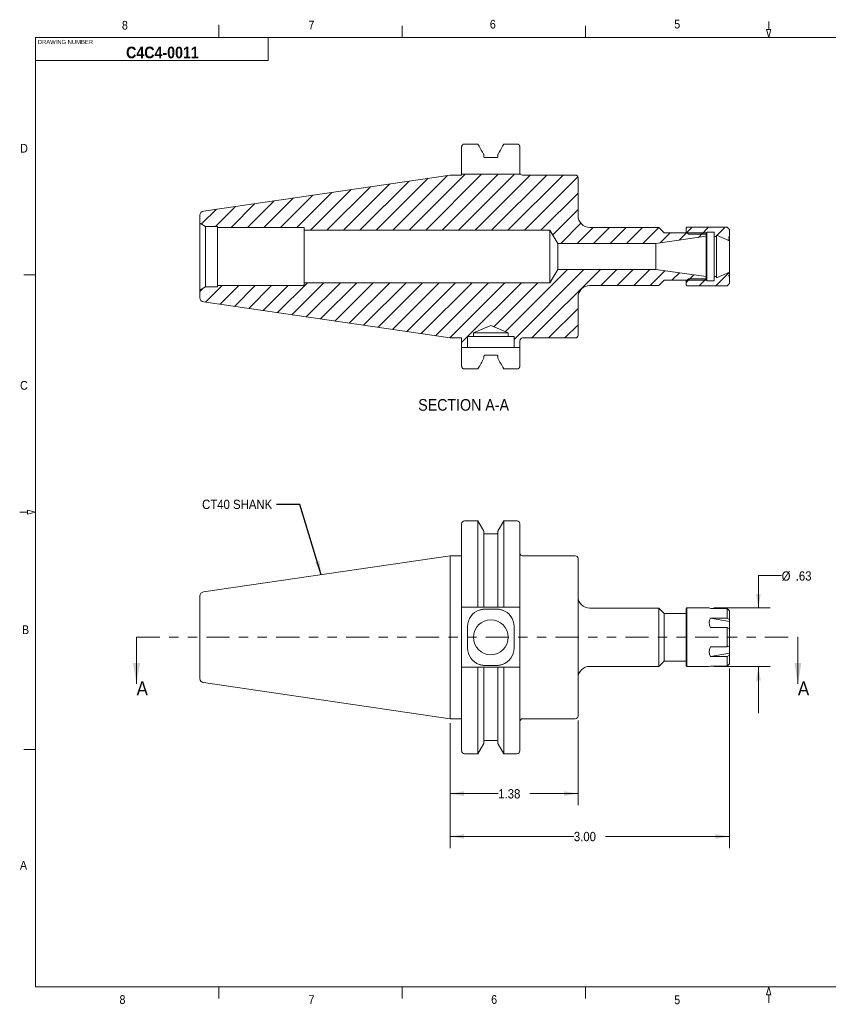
# Model space of a CAD drawing. Header units: inches. Extents: x 0.5 to 16.5, y 0.2 to 10.8.
# Tile 1 of 9: x 0.5 to 9.1, y 0.2 to 10.8. Entities that reach past the tile are written whole.
import ezdxf

# ---------------------------------------------------------------- set-up
doc = ezdxf.new("R2010")
doc.units = ezdxf.units.IN
doc.header["$MEASUREMENT"] = 0
doc.linetypes.add('PHANTOM', pattern=[0.5, 0.25, -0.05, 0.05, -0.05, 0.05, -0.05])
doc.styles.add('SLDTEXTSTYLE1', font='GOTHIC.TTF', dxfattribs={"width": 0.913})
doc.styles.add('SLDTEXTSTYLE2', font='GOTHICB.TTF', dxfattribs={"width": 0.913})
doc.styles.get("Standard").update_dxf_attribs({"font": 'GOTHIC.TTF'})
doc.dimstyles.new('SLDDIMSTYLE0', dxfattribs={"dimtxt": 0.1, "dimasz": 0.15, "dimexe": 0, "dimexo": 0.0625, "dimgap": 0.025, "dimtad": 0, "dimtih": 1, "dimtoh": 1, "dimrnd": 1e-09, "dimzin": 4, "dimdsep": 46, "dimtxsty": 'SLDTEXTSTYLE1', "dimsah": 1, "dimcen": 0.09, "dimadec": 0, "dimazin": 1, "dimtfac": 1, "dimtofl": 0, "dimtmove": 0, "dimatfit": 3, "dimfxl": 1, "dimfrac": 2, "dimtolj": 1, "dimtzin": 12, "dimarcsym": 0})
doc.dimstyles.new('SLDDIMSTYLE1', dxfattribs={"dimtxt": 0.1, "dimasz": 0.15, "dimexe": 0, "dimexo": 0.0625, "dimgap": 0.025, "dimtad": 0, "dimtih": 1, "dimtoh": 1, "dimrnd": 1e-09, "dimzin": 12, "dimdsep": 46, "dimtxsty": 'SLDTEXTSTYLE1', "dimsah": 1, "dimcen": 0.09, "dimadec": 0, "dimazin": 3, "dimtfac": 1, "dimtofl": 0, "dimtmove": 0, "dimatfit": 3, "dimfxl": 1, "dimfrac": 2, "dimtolj": 1, "dimtzin": 12, "dimarcsym": 0})
doc.dimstyles.new('SLDDIMSTYLE2', dxfattribs={"dimtxt": 0.1, "dimasz": 0.15, "dimexe": 0, "dimexo": 0.0625, "dimgap": 0.025, "dimtad": 0, "dimtih": 1, "dimtoh": 1, "dimrnd": 1e-09, "dimzin": 12, "dimdsep": 46, "dimtxsty": 'SLDTEXTSTYLE1', "dimsah": 1, "dimcen": 0.09, "dimadec": 0, "dimazin": 3, "dimtfac": 1, "dimtmove": 0, "dimatfit": 0, "dimfxl": 1, "dimfrac": 2, "dimtolj": 1, "dimtzin": 12, "dimarcsym": 0})
doc.dimstyles.new('SLDDIMSTYLE3', dxfattribs={"dimtxt": 0, "dimasz": 0.15, "dimexe": 0, "dimexo": 0.0625, "dimgap": 0, "dimtad": 0, "dimtih": 1, "dimtoh": 1, "dimdec": 0, "dimrnd": 1e-09, "dimzin": 0, "dimdsep": 46, "dimtxsty": 'STANDARD', "dimsah": 1, "dimcen": 0.09, "dimadec": 0, "dimazin": 0, "dimtfac": 0.15, "dimtdec": 0, "dimtofl": 0, "dimtmove": 0, "dimatfit": 3, "dimfxl": 1, "dimfrac": 2, "dimtolj": 1, "dimtzin": 0, "dimarcsym": 0})

# ---------------------------------------------------------------- blocks, each defined once
blk = doc.blocks.new('_D')
at = {"color": 7, "linetype": 'Continuous', "lineweight": 0}
for p, q in [((8.077, 3.822), (8.077, 1.892)), ((5.077, 3.232), (5.077, 1.892)), ((5.077, 2.017), (6.407, 2.017)), ((8.077, 2.017), (6.747, 2.017))]:
    blk.add_line(p, q, dxfattribs=at)
for points in [[(5.077, 2.017), (5.227, 1.992), (5.227, 2.042)], [(8.077, 2.017), (7.927, 2.042), (7.927, 1.992)]]:
    blk.add_solid(points, dxfattribs=at)
at = {"color": 7, "linetype": 'Continuous', "lineweight": 0, "insert": (6.407, 2.066, -3.77), "char_height": 0.1, "attachment_point": 1, "style": 'SLDTEXTSTYLE1'}
blk.add_mtext('3.00', dxfattribs=at)
blk = doc.blocks.new('_D_1')
at = {"color": 7, "linetype": 'Continuous', "lineweight": 0}
for p, q in [((5.077, 3.232), (5.077, 2.352)), ((6.452, 3.261), (6.452, 2.352)), ((5.077, 2.477), (5.595, 2.477)), ((6.452, 2.477), (5.934, 2.477))]:
    blk.add_line(p, q, dxfattribs=at)
for points in [[(5.077, 2.477), (5.227, 2.452), (5.227, 2.502)], [(6.452, 2.477), (6.302, 2.502), (6.302, 2.452)]]:
    blk.add_solid(points, dxfattribs=at)
at = {"color": 7, "linetype": 'Continuous', "lineweight": 0, "insert": (5.595, 2.525, -3.77), "char_height": 0.1, "attachment_point": 1, "style": 'SLDTEXTSTYLE1'}
blk.add_mtext('1.38', dxfattribs=at)
blk = doc.blocks.new('_D_2')
at = {"color": 7, "linetype": 'Continuous', "lineweight": 0}
for p, q in [((8.639, 4.821), (8.389, 4.821)), ((8.389, 4.821), (8.389, 4.471)), ((7.911, 4.471), (8.514, 4.471)), ((7.911, 3.841), (8.514, 3.841)), ((8.389, 3.841), (8.389, 3.341))]:
    blk.add_line(p, q, dxfattribs=at)
for points in [[(8.389, 4.471), (8.414, 4.621), (8.364, 4.621)], [(8.389, 3.841), (8.364, 3.691), (8.414, 3.691)]]:
    blk.add_solid(points, dxfattribs=at)
at = {"color": 7, "linetype": 'Continuous', "lineweight": 0, "char_height": 0.1, "attachment_point": 1, "style": 'SLDTEXTSTYLE1'}
for s, insert in [('%%c', (8.639, 4.864, -3.77)), ('.63', (8.79, 4.865, -3.77))]:
    blk.add_mtext(s, dxfattribs=dict(at, insert=insert))

msp = doc.modelspace()

# ---------------------------------------------------------------- hatches: boundary and pattern name
at = {"linetype": 'Continuous', "lineweight": 0}
h = msp.add_hatch(dxfattribs=at)
h.set_pattern_fill('ANSI31', style=0)
edge = h.paths.add_edge_path(flags=0)
edge.add_line((2.578, 8.57), (2.578, 8.559))
edge.add_line((2.578, 8.559), (3.51, 8.559))
edge.add_line((3.51, 8.559), (3.51, 8.528))
edge.add_line((3.51, 8.528), (6.15, 8.528))
edge.add_line((6.15, 8.528), (6.234, 8.387))
edge.add_line((6.234, 8.387), (7.287, 8.387))
edge.add_line((7.287, 8.387), (7.827, 8.463))
edge.add_line((7.827, 8.463), (7.827, 8.501))
edge.add_line((7.827, 8.501), (7.377, 8.501))
edge.add_line((7.377, 8.501), (7.319, 8.559))
edge.add_line((7.319, 8.559), (6.577, 8.559))
edge.add_arc((6.577, 8.684), 0.125, 180, 270, ccw=False)
edge.add_line((6.452, 8.684), (6.452, 9.091))
edge.add_arc((6.422, 9.091), 0.03, 0, 90)
edge.add_line((6.422, 9.121), (5.857, 9.121))
edge.add_arc((5.857, 9.151), 0.03, 228.5904, 270, ccw=False)
edge.add_line((5.837, 9.129), (5.202, 9.129))
edge.add_line((5.202, 9.129), (5.202, 9.12))
edge.add_line((5.202, 9.12), (5.077, 9.12))
edge.add_line((5.077, 9.12), (2.428, 8.734))
edge.add_arc((2.435, 8.689), 0.045, 98.2971, 180)
edge.add_line((2.39, 8.689), (2.39, 8.606))
edge.add_line((2.39, 8.606), (2.452, 8.57))
edge.add_line((2.452, 8.57), (2.578, 8.57))
h = msp.add_hatch(dxfattribs=at)
h.set_pattern_fill('ANSI31', style=0)
h.paths.add_polyline_path([(7.834, 8.487), (7.834, 8.507), (7.914, 8.507), (7.914, 8.462), (7.939, 8.462), (7.939, 8.475), (8.077, 8.414), (8.077, 8.432), (8.072, 8.432), (8.072, 8.436), (8.077, 8.436), (8.077, 8.448), (8.072, 8.448), (8.072, 8.458), (8.077, 8.458), (8.077, 8.536), (8.052, 8.561), (7.622, 8.561), (7.612, 8.551), (7.612, 8.512), (7.637, 8.487)], flags=0)
h = msp.add_hatch(dxfattribs=at)
h.set_pattern_fill('ANSI31', style=0)
edge = h.paths.add_edge_path(flags=0)
edge.add_line((2.428, 7.759), (5.077, 7.373))
edge.add_line((5.077, 7.373), (5.202, 7.373))
edge.add_line((5.202, 7.373), (5.202, 7.269))
edge.add_line((5.202, 7.269), (5.265, 7.269))
edge.add_line((5.265, 7.269), (5.265, 7.387))
edge.add_line((5.265, 7.387), (5.328, 7.387))
edge.add_line((5.328, 7.387), (5.328, 7.428))
edge.add_line((5.328, 7.428), (5.515, 7.506))
edge.add_line((5.515, 7.506), (5.703, 7.428))
edge.add_line((5.703, 7.428), (5.703, 7.387))
edge.add_line((5.703, 7.387), (5.765, 7.387))
edge.add_line((5.765, 7.387), (5.765, 7.269))
edge.add_line((5.765, 7.269), (5.827, 7.269))
edge.add_line((5.827, 7.269), (5.827, 7.341))
edge.add_arc((5.857, 7.341), 0.03, 90, 180, ccw=False)
edge.add_line((5.857, 7.371), (6.422, 7.371))
edge.add_arc((6.422, 7.401), 0.03, 270, 360)
edge.add_line((6.452, 7.401), (6.452, 7.809))
edge.add_arc((6.577, 7.809), 0.125, 90, 180, ccw=False)
edge.add_line((6.577, 7.934), (7.319, 7.934))
edge.add_line((7.319, 7.934), (7.377, 7.991))
edge.add_line((7.377, 7.991), (7.827, 7.991))
edge.add_line((7.827, 7.991), (7.827, 8.03))
edge.add_line((7.827, 8.03), (7.287, 8.106))
edge.add_line((7.287, 8.106), (6.234, 8.106))
edge.add_line((6.234, 8.106), (6.15, 7.965))
edge.add_line((6.15, 7.965), (3.51, 7.965))
edge.add_line((3.51, 7.965), (3.51, 7.934))
edge.add_line((3.51, 7.934), (2.578, 7.934))
edge.add_line((2.578, 7.934), (2.578, 7.922))
edge.add_line((2.578, 7.922), (2.452, 7.922))
edge.add_line((2.452, 7.922), (2.39, 7.886))
edge.add_line((2.39, 7.886), (2.39, 7.803))
edge.add_arc((2.435, 7.803), 0.045, 180, 261.7029)
h = msp.add_hatch(dxfattribs=at)
h.set_pattern_fill('ANSI31', style=0)
h.paths.add_polyline_path([(7.637, 8.005), (7.612, 7.98), (7.612, 7.941), (7.622, 7.931), (8.052, 7.931), (8.077, 7.956), (8.077, 8.035), (8.072, 8.035), (8.072, 8.045), (8.077, 8.045), (8.077, 8.079), (7.939, 8.018), (7.939, 8.03), (7.914, 8.03), (7.914, 7.985), (7.834, 7.985), (7.834, 8.005)], flags=0)

# ---------------------------------------------------------------- linework, layer by layer
at = {"color": 7, "linetype": 'Continuous', "lineweight": 0}
for p, q in [((2.594, 10.6), (2.594, 10.734)), ((4.562, 10.6), (4.562, 10.725)), ((6.531, 10.6), (6.531, 10.725)), ((8.523, 10.685), (8.477, 10.685)), ((8.477, 10.685), (8.5, 10.6)), ((8.5, 10.685), (8.5, 10.77)), ((8.523, 10.685), (8.5, 10.6)), ((0.625, 10.6), (16.375, 10.6)), ((0.625, 10.6), (0.625, 0.4)), ((3.125, 10.6), (3.125, 10.35)), ((3.125, 10.35), (0.625, 10.35)), ((0.626, 8.05), (0.501, 8.05)), ((0.54, 5.5), (0.455, 5.5)), ((0.625, 5.5), (0.54, 5.523)), ((0.54, 5.477), (0.54, 5.523)), ((0.625, 5.5), (0.54, 5.477)), ((0.626, 2.95), (0.501, 2.95)), ((16.375, 0.4), (0.625, 0.4)), ((2.594, 0.4), (2.594, 0.275)), ((4.562, 0.4), (4.562, 0.275)), ((6.531, 0.4), (6.531, 0.275)), ((8.5, 0.4), (8.477, 0.315)), ((8.5, 0.4), (8.523, 0.315)), ((8.523, 0.315), (8.477, 0.315)), ((8.5, 0.315), (8.5, 0.23))]:
    msp.add_line(p, q, dxfattribs=at)
at = {"color": 7, "linetype": 'Continuous', "lineweight": 15}
for p, q in [((5.202, 9.159), (5.202, 9.423)), ((5.232, 9.454), (5.377, 9.454)), ((5.654, 9.454), (5.797, 9.454)), ((5.827, 9.423), (5.827, 9.159)), ((5.44, 9.34), (5.44, 9.318)), ((5.45, 9.308), (5.581, 9.308)), ((5.591, 9.318), (5.591, 9.34)), ((2.428, 8.734), (5.077, 9.12)), ((5.077, 9.12), (5.202, 9.12)), ((5.202, 9.129), (5.202, 9.159)), ((5.202, 9.129), (5.837, 9.129)), ((5.202, 9.12), (5.202, 9.129)), ((5.827, 9.159), (5.827, 9.129)), ((6.422, 9.121), (5.857, 9.121)), ((6.452, 8.684), (6.452, 9.091)), ((2.39, 8.606), (2.39, 8.689)), ((2.39, 8.606), (2.452, 8.57)), ((2.39, 8.606), (2.39, 7.886)), ((2.452, 8.57), (2.578, 8.57)), ((2.452, 8.57), (2.452, 7.922)), ((2.578, 8.559), (2.578, 8.57)), ((2.578, 8.559), (3.51, 8.559)), ((2.578, 8.559), (2.578, 7.934)), ((3.51, 8.559), (3.51, 8.528)), ((3.51, 8.528), (6.15, 8.528)), ((3.51, 8.528), (3.51, 7.965)), ((6.15, 8.528), (6.234, 8.387)), ((6.15, 8.528), (6.15, 7.965)), ((7.319, 8.559), (6.577, 8.559)), ((7.827, 8.463), (7.287, 8.387)), ((7.377, 8.501), (7.319, 8.559)), ((7.827, 8.501), (7.377, 8.501)), ((7.612, 8.551), (7.622, 8.561)), ((7.612, 8.551), (7.612, 8.512)), ((7.637, 8.487), (7.612, 8.512)), ((7.612, 8.501), (7.612, 8.512)), ((7.622, 8.561), (8.052, 8.561)), ((7.834, 8.487), (7.637, 8.487)), ((7.827, 8.463), (7.827, 8.501)), ((7.827, 8.463), (7.827, 8.03)), ((7.914, 8.507), (7.834, 8.507)), ((7.834, 8.507), (7.834, 8.487)), ((7.834, 8.005), (7.834, 8.487)), ((7.914, 8.462), (7.914, 8.507)), ((7.914, 8.462), (7.939, 8.462)), ((7.914, 8.462), (7.914, 8.03)), ((8.077, 8.414), (7.939, 8.475)), ((7.939, 8.475), (7.939, 8.462)), ((7.939, 8.462), (7.939, 8.03)), ((8.052, 8.561), (8.077, 8.536)), ((8.077, 8.536), (8.077, 8.458)), ((7.287, 8.387), (6.234, 8.387)), ((6.234, 8.387), (6.234, 8.106)), ((7.287, 8.387), (7.287, 8.106)), ((8.077, 8.458), (8.072, 8.458)), ((8.072, 8.448), (8.072, 8.458)), ((8.072, 8.448), (8.077, 8.448)), ((8.077, 8.436), (8.072, 8.436)), ((8.072, 8.432), (8.072, 8.436)), ((8.072, 8.435), (8.077, 8.435)), ((8.072, 8.432), (8.077, 8.432)), ((8.077, 8.458), (8.077, 8.448)), ((8.077, 8.448), (8.077, 8.436)), ((8.077, 8.436), (8.077, 8.435)), ((8.077, 8.435), (8.077, 8.432)), ((8.077, 8.432), (8.077, 8.414)), ((8.077, 8.079), (8.077, 8.414)), ((6.234, 8.106), (6.15, 7.965)), ((6.234, 8.106), (7.287, 8.106)), ((7.287, 8.106), (7.827, 8.03)), ((7.939, 8.018), (8.077, 8.079)), ((8.077, 8.045), (8.072, 8.045)), ((8.072, 8.045), (8.072, 8.035)), ((8.077, 8.079), (8.077, 8.045)), ((8.077, 8.045), (8.077, 8.035)), ((3.51, 7.934), (2.578, 7.934)), ((2.578, 7.922), (2.578, 7.934)), ((6.15, 7.965), (3.51, 7.965)), ((3.51, 7.965), (3.51, 7.934)), ((6.577, 7.934), (7.319, 7.934)), ((7.319, 7.934), (7.377, 7.991)), ((7.377, 7.991), (7.827, 7.991)), ((7.612, 7.98), (7.637, 8.005)), ((7.612, 7.98), (7.612, 7.991)), ((7.612, 7.98), (7.612, 7.941)), ((7.622, 7.931), (7.612, 7.941)), ((7.637, 8.005), (7.834, 8.005)), ((7.827, 7.991), (7.827, 8.03)), ((7.834, 8.005), (7.834, 7.985)), ((7.834, 7.985), (7.914, 7.985)), ((7.939, 8.03), (7.914, 8.03)), ((7.914, 7.985), (7.914, 8.03)), ((7.939, 8.03), (7.939, 8.018)), ((8.077, 7.956), (8.052, 7.931)), ((8.072, 8.035), (8.077, 8.035)), ((8.077, 8.035), (8.077, 7.956)), ((2.452, 7.922), (2.39, 7.886)), ((2.39, 7.803), (2.39, 7.886)), ((2.578, 7.922), (2.452, 7.922)), ((8.052, 7.931), (7.622, 7.931)), ((5.077, 7.373), (2.428, 7.759)), ((6.452, 7.401), (6.452, 7.809)), ((5.328, 7.428), (5.515, 7.506)), ((5.328, 7.387), (5.328, 7.428)), ((5.328, 7.428), (5.703, 7.428)), ((5.515, 7.506), (5.703, 7.428)), ((5.703, 7.428), (5.703, 7.387)), ((5.202, 7.373), (5.077, 7.373)), ((5.202, 7.269), (5.202, 7.373)), ((5.328, 7.387), (5.265, 7.387)), ((5.265, 7.387), (5.265, 7.269)), ((5.328, 7.387), (5.703, 7.387)), ((5.765, 7.387), (5.703, 7.387)), ((5.765, 7.269), (5.765, 7.387)), ((5.827, 7.341), (5.827, 7.269)), ((5.857, 7.371), (6.422, 7.371)), ((5.202, 7.269), (5.265, 7.269)), ((5.202, 7.239), (5.202, 7.269)), ((5.202, 7.239), (5.202, 7.07)), ((5.392, 7.269), (5.265, 7.269)), ((5.452, 7.267), (5.578, 7.267)), ((5.765, 7.269), (5.639, 7.269)), ((5.765, 7.269), (5.827, 7.269)), ((5.827, 7.269), (5.827, 7.239)), ((5.827, 7.07), (5.827, 7.239)), ((5.44, 7.153), (5.44, 7.174)), ((5.45, 7.185), (5.581, 7.185)), ((5.591, 7.174), (5.591, 7.153)), ((5.232, 7.039), (5.377, 7.039)), ((5.654, 7.039), (5.797, 7.039)), ((5.377, 5.406), (5.232, 5.406)), ((5.44, 5.296), (5.377, 5.406)), ((5.377, 5.406), (5.377, 4.479)), ((5.654, 5.406), (5.591, 5.296)), ((5.797, 5.406), (5.654, 5.406)), ((5.654, 5.406), (5.654, 4.479)), ((5.202, 5.376), (5.202, 4.479)), ((5.44, 5.296), (5.44, 4.479)), ((5.591, 5.296), (5.591, 4.479)), ((5.827, 5.376), (5.827, 4.479)), ((5.581, 5.266), (5.45, 5.266)), ((5.077, 5.03), (2.428, 4.644)), ((5.202, 5.03), (5.077, 5.03)), ((5.077, 5.03), (5.077, 4.156)), ((6.422, 5.031), (5.857, 5.031)), ((6.452, 5.001), (6.452, 3.311)), ((2.39, 4.599), (2.39, 4.156)), ((5.202, 4.449), (5.202, 4.479)), ((5.202, 4.449), (5.202, 3.864)), ((5.377, 4.479), (5.232, 4.479)), ((5.581, 4.479), (5.45, 4.479)), ((5.578, 4.459), (5.452, 4.459)), ((5.797, 4.479), (5.654, 4.479)), ((5.827, 4.479), (5.827, 4.449)), ((5.827, 3.864), (5.827, 4.449)), ((7.319, 4.469), (6.577, 4.469)), ((7.377, 4.411), (7.319, 4.469)), ((7.319, 3.844), (7.319, 4.469)), ((7.622, 4.471), (7.612, 4.461)), ((7.612, 4.156), (7.612, 4.461)), ((7.861, 4.471), (7.622, 4.471)), ((7.622, 4.471), (7.622, 4.156)), ((7.861, 4.471), (7.876, 4.465)), ((7.876, 4.465), (8.052, 4.465)), ((8.052, 4.362), (8.052, 4.465)), ((8.052, 4.465), (8.077, 4.44)), ((7.612, 4.411), (7.377, 4.411)), ((7.377, 3.901), (7.377, 4.411)), ((7.876, 4.362), (8.052, 4.362)), ((8.077, 4.325), (7.876, 4.362)), ((8.077, 4.349), (8.052, 4.362)), ((8.077, 4.44), (8.077, 4.349)), ((8.077, 4.349), (8.077, 4.325)), ((5.265, 4.041), (5.265, 4.272)), ((5.765, 4.272), (5.765, 4.041)), ((7.876, 4.26), (8.052, 4.26)), ((8.052, 4.053), (8.052, 4.26)), ((8.052, 4.26), (8.077, 4.247)), ((8.077, 4.247), (8.077, 4.325)), ((8.077, 4.247), (8.077, 4.065)), ((1.71, 4.156), (1.71, 3.656)), ((2.39, 4.156), (2.39, 3.713)), ((5.077, 4.156), (5.077, 3.282)), ((7.612, 3.851), (7.612, 4.156)), ((7.622, 4.156), (7.622, 3.841)), ((8.813, 4.156), (8.813, 3.656)), ((7.876, 4.053), (8.052, 4.053)), ((8.077, 4.065), (8.052, 4.053)), ((8.077, 3.987), (8.077, 4.065)), ((8.077, 3.987), (7.876, 3.95)), ((7.876, 3.95), (8.052, 3.95)), ((8.052, 3.95), (8.077, 3.963)), ((8.052, 3.847), (8.052, 3.95)), ((8.077, 3.963), (8.077, 3.987)), ((8.077, 3.963), (8.077, 3.872)), ((5.202, 3.834), (5.202, 3.864)), ((5.202, 3.834), (5.202, 2.936)), ((5.232, 3.834), (5.377, 3.834)), ((5.377, 3.834), (5.377, 2.906)), ((5.44, 3.834), (5.44, 3.016)), ((5.45, 3.834), (5.581, 3.834)), ((5.452, 3.854), (5.578, 3.854)), ((5.591, 3.834), (5.591, 3.016)), ((5.654, 3.834), (5.654, 2.906)), ((5.654, 3.834), (5.797, 3.834)), ((5.827, 3.864), (5.827, 3.834)), ((5.827, 3.834), (5.827, 2.936)), ((6.577, 3.844), (7.319, 3.844)), ((7.319, 3.844), (7.377, 3.901)), ((7.377, 3.901), (7.612, 3.901)), ((7.612, 3.851), (7.622, 3.841)), ((7.622, 3.841), (7.861, 3.841)), ((7.876, 3.847), (7.861, 3.841)), ((7.876, 3.847), (8.052, 3.847)), ((8.077, 3.872), (8.052, 3.847)), ((2.428, 3.669), (5.077, 3.282)), ((5.077, 3.282), (5.202, 3.282)), ((5.857, 3.281), (6.422, 3.281)), ((5.377, 2.906), (5.44, 3.016)), ((5.45, 3.047), (5.581, 3.047)), ((5.591, 3.016), (5.654, 2.906)), ((5.232, 2.906), (5.377, 2.906)), ((5.654, 2.906), (5.797, 2.906))]:
    msp.add_line(p, q, dxfattribs=at)
at = {"color": 7, "linetype": 'PHANTOM', "lineweight": 15}
msp.add_line((1.71, 4.156), (8.813, 4.156), dxfattribs=at)
at = {"color": 7, "linetype": 'Continuous', "lineweight": 15}
msp.add_circle((5.515, 4.156), 0.187, dxfattribs=at)
for centre, radius, start, end in [((5.857, 9.151), 0.03, 228.5904, 270), ((6.422, 9.091), 0.03, 0, 90), ((2.435, 8.689), 0.045, 98.2971, 180), ((6.577, 8.684), 0.125, 180, 270), ((6.577, 7.809), 0.125, 90, 180), ((2.435, 7.803), 0.045, 180, 261.7029), ((5.857, 7.341), 0.03, 90, 180), ((6.422, 7.401), 0.03, 270, 0), ((5.232, 5.376), 0.03, 90, 180), ((5.797, 5.376), 0.03, 0, 90), ((5.45, 5.276), 0.01, 180, 270), ((5.581, 5.276), 0.01, 270, 0), ((5.857, 5.061), 0.03, 180, 270), ((6.422, 5.001), 0.03, 0, 90), ((2.435, 4.599), 0.045, 98.2971, 180), ((6.577, 4.594), 0.125, 180, 270), ((5.452, 4.272), 0.187, 108.8222, 180), ((5.578, 4.272), 0.187, 0, 71.1778), ((5.452, 4.041), 0.187, 180, 251.1778), ((5.578, 4.041), 0.187, 288.8222, 0), ((6.577, 3.719), 0.125, 90, 180), ((2.435, 3.713), 0.045, 180, 261.7029), ((5.857, 3.251), 0.03, 90, 180), ((6.422, 3.311), 0.03, 270, 0), ((5.45, 3.037), 0.01, 90, 180), ((5.581, 3.037), 0.01, 0, 90), ((5.232, 2.936), 0.03, 180, 270), ((5.797, 2.936), 0.03, 270, 0)]:
    msp.add_arc(centre, radius, start, end, dxfattribs=at)
for major_axis, start_param, end_param in [((0.864, -0.174), 3.014102, 3.391335), ((0.864, 0.174), 2.89185, 3.269083)]:
    msp.add_ellipse((8.726, 4.156), major_axis=major_axis, ratio=0.30407, start_param=start_param, end_param=end_param, dxfattribs=at)
for points, knots in [([(5.202, 9.423), (5.202, 9.423), (5.202, 9.425), (5.202, 9.429), (5.204, 9.434), (5.206, 9.439), (5.209, 9.443), (5.213, 9.447), (5.217, 9.45), (5.222, 9.452), (5.227, 9.454), (5.23, 9.454), (5.232, 9.454)], [0, 0, 0, 0, 0.012391, 0.12388, 0.238615, 0.349766, 0.464295, 0.572736, 0.684544, 0.789252, 0.89718, 1, 1, 1, 1]), ([(5.377, 9.454), (5.393, 9.425), (5.414, 9.387), (5.435, 9.349), (5.44, 9.34)], [0, 0, 0, 0, 0.758579, 1, 1, 1, 1]), ([(5.591, 9.34), (5.596, 9.349), (5.617, 9.387), (5.638, 9.425), (5.654, 9.454)], [0, 0, 0, 0, 0.241421, 1, 1, 1, 1]), ([(5.797, 9.454), (5.798, 9.454), (5.8, 9.454), (5.804, 9.453), (5.809, 9.452), (5.813, 9.449), (5.817, 9.446), (5.82, 9.443), (5.823, 9.438), (5.825, 9.434), (5.827, 9.428), (5.827, 9.425), (5.827, 9.423)], [0, 0, 0, 0, 0.047161, 0.149229, 0.251304, 0.35379, 0.45629, 0.561174, 0.666074, 0.774462, 0.882862, 1, 1, 1, 1]), ([(5.44, 9.318), (5.44, 9.317), (5.44, 9.315), (5.441, 9.313), (5.442, 9.312), (5.443, 9.31), (5.445, 9.309), (5.447, 9.308), (5.449, 9.308), (5.45, 9.308)], [0, 0, 0, 0, 0.211923, 0.326305, 0.440666, 0.552248, 0.663804, 0.802591, 1, 1, 1, 1]), ([(5.581, 9.308), (5.581, 9.308), (5.582, 9.308), (5.584, 9.308), (5.586, 9.31), (5.588, 9.311), (5.589, 9.312), (5.591, 9.315), (5.591, 9.317), (5.591, 9.318)], [0, 0, 0, 0, 0.047764, 0.248896, 0.36071, 0.46904, 0.577394, 0.793032, 1, 1, 1, 1]), ([(5.392, 7.269), (5.394, 7.269), (5.399, 7.269), (5.406, 7.268), (5.414, 7.268), (5.421, 7.268), (5.429, 7.268), (5.437, 7.267), (5.445, 7.267), (5.45, 7.267), (5.452, 7.267)], [0, 0, 0, 0, 0.122868, 0.245741, 0.369494, 0.493249, 0.619473, 0.745696, 0.872849, 1, 1, 1, 1]), ([(5.578, 7.267), (5.581, 7.267), (5.586, 7.267), (5.593, 7.267), (5.601, 7.267), (5.609, 7.268), (5.616, 7.268), (5.624, 7.268), (5.631, 7.269), (5.636, 7.269), (5.639, 7.269)], [0, 0, 0, 0, 0.122854, 0.245709, 0.369438, 0.493168, 0.619421, 0.745673, 0.87284, 1, 1, 1, 1]), ([(5.377, 7.039), (5.378, 7.041), (5.399, 7.079), (5.42, 7.117), (5.44, 7.153)], [0, 0, 0, 0, 0.063066, 1, 1, 1, 1]), ([(5.44, 7.174), (5.44, 7.175), (5.44, 7.176), (5.44, 7.177), (5.441, 7.179), (5.442, 7.18), (5.443, 7.182), (5.444, 7.183), (5.446, 7.184), (5.447, 7.184), (5.449, 7.185), (5.45, 7.185), (5.45, 7.185)], [0, 0, 0, 0, 0.0725179, 0.185207, 0.3012089, 0.4129457, 0.5281399, 0.6361209, 0.747518, 0.8508102, 0.957304, 1, 1, 1, 1]), ([(5.581, 7.185), (5.582, 7.185), (5.584, 7.184), (5.587, 7.183), (5.589, 7.181), (5.591, 7.178), (5.591, 7.175), (5.591, 7.174)], [0, 0, 0, 0, 0.167561, 0.368882, 0.574546, 0.788296, 1, 1, 1, 1]), ([(5.591, 7.153), (5.611, 7.117), (5.632, 7.079), (5.653, 7.041), (5.654, 7.039)], [0, 0, 0, 0, 0.9369345, 1, 1, 1, 1]), ([(5.202, 7.07), (5.202, 7.069), (5.202, 7.067), (5.203, 7.062), (5.204, 7.057), (5.207, 7.052), (5.21, 7.048), (5.214, 7.045), (5.218, 7.042), (5.222, 7.04), (5.225, 7.039), (5.228, 7.039), (5.231, 7.039), (5.232, 7.039)], [0, 0, 0, 0, 0.03981, 0.151379, 0.266214, 0.377121, 0.491412, 0.599395, 0.710732, 0.777785, 0.845656, 0.9222, 1, 1, 1, 1]), ([(5.797, 7.039), (5.798, 7.039), (5.801, 7.039), (5.806, 7.04), (5.81, 7.042), (5.815, 7.044), (5.819, 7.048), (5.822, 7.052), (5.824, 7.056), (5.826, 7.061), (5.827, 7.066), (5.827, 7.069), (5.827, 7.07)], [0, 0, 0, 0, 0.086197, 0.174203, 0.29077, 0.39587, 0.504094, 0.609169, 0.71715, 0.824907, 0.935626, 1, 1, 1, 1]), ([(5.232, 4.479), (5.231, 4.479), (5.229, 4.479), (5.225, 4.479), (5.22, 4.479), (5.215, 4.479), (5.212, 4.479), (5.208, 4.479), (5.205, 4.479), (5.203, 4.479), (5.202, 4.479), (5.202, 4.479), (5.202, 4.479)], [0, 0, 0, 0, 0.034679, 0.154276, 0.258816, 0.363368, 0.467793, 0.572235, 0.679, 0.785778, 0.892886, 1, 1, 1, 1]), ([(5.44, 4.479), (5.42, 4.479), (5.399, 4.479), (5.378, 4.479), (5.377, 4.479)], [0, 0, 0, 0, 0.936934, 1, 1, 1, 1]), ([(5.452, 4.459), (5.447, 4.458), (5.437, 4.458), (5.422, 4.456), (5.407, 4.453), (5.397, 4.45), (5.392, 4.449)], [0, 0, 0, 0, 0.246575, 0.49317, 0.746612, 1, 1, 1, 1]), ([(5.45, 4.479), (5.449, 4.479), (5.447, 4.479), (5.445, 4.479), (5.442, 4.479), (5.44, 4.479), (5.44, 4.479), (5.44, 4.479), (5.44, 4.479)], [0, 0, 0, 0, 0.1304241, 0.3314913, 0.5359599, 0.7480246, 0.9689548, 1, 1, 1, 1]), ([(5.639, 4.449), (5.634, 4.45), (5.624, 4.453), (5.609, 4.456), (5.594, 4.458), (5.584, 4.458), (5.578, 4.459)], [0, 0, 0, 0, 0.246601, 0.493253, 0.746638, 1, 1, 1, 1]), ([(5.591, 4.479), (5.591, 4.479), (5.591, 4.479), (5.59, 4.479), (5.588, 4.479), (5.585, 4.479), (5.583, 4.479), (5.581, 4.479), (5.581, 4.479)], [0, 0, 0, 0, 0.040003, 0.268347, 0.495841, 0.716425, 0.927426, 1, 1, 1, 1]), ([(5.654, 4.479), (5.653, 4.479), (5.632, 4.479), (5.611, 4.479), (5.591, 4.479)], [0, 0, 0, 0, 0.063066, 1, 1, 1, 1]), ([(5.827, 4.479), (5.827, 4.479), (5.827, 4.479), (5.825, 4.479), (5.823, 4.479), (5.82, 4.479), (5.816, 4.479), (5.811, 4.479), (5.806, 4.479), (5.801, 4.479), (5.798, 4.479), (5.797, 4.479)], [0, 0, 0, 0, 0.116378, 0.229725, 0.343058, 0.454911, 0.566743, 0.709149, 0.811725, 0.914291, 1, 1, 1, 1]), ([(5.202, 3.834), (5.202, 3.834), (5.202, 3.834), (5.203, 3.834), (5.204, 3.834), (5.207, 3.834), (5.21, 3.834), (5.214, 3.834), (5.219, 3.834), (5.225, 3.834), (5.23, 3.834), (5.232, 3.834)], [0, 0, 0, 0, 0.039832, 0.153096, 0.266351, 0.379016, 0.491661, 0.601385, 0.71109, 0.845884, 1, 1, 1, 1]), ([(5.377, 3.834), (5.378, 3.834), (5.399, 3.834), (5.42, 3.834), (5.44, 3.834)], [0, 0, 0, 0, 0.063066, 1, 1, 1, 1]), ([(5.392, 3.864), (5.397, 3.862), (5.406, 3.859), (5.421, 3.856), (5.437, 3.854), (5.447, 3.854), (5.452, 3.854)], [0, 0, 0, 0, 0.246601, 0.493253, 0.746638, 1, 1, 1, 1]), ([(5.44, 3.834), (5.44, 3.834), (5.44, 3.834), (5.441, 3.834), (5.443, 3.834), (5.446, 3.834), (5.448, 3.834), (5.45, 3.834), (5.45, 3.834)], [0, 0, 0, 0, 0.0727613, 0.301391, 0.5282155, 0.747472, 0.9571607, 1, 1, 1, 1]), ([(5.578, 3.854), (5.583, 3.854), (5.593, 3.854), (5.609, 3.856), (5.624, 3.859), (5.634, 3.862), (5.639, 3.864)], [0, 0, 0, 0, 0.246575, 0.49317, 0.746612, 1, 1, 1, 1]), ([(5.581, 3.834), (5.582, 3.834), (5.584, 3.834), (5.587, 3.834), (5.589, 3.834), (5.591, 3.834), (5.591, 3.834), (5.591, 3.834)], [0, 0, 0, 0, 0.167561, 0.368882, 0.574546, 0.788296, 1, 1, 1, 1]), ([(5.591, 3.834), (5.611, 3.834), (5.632, 3.834), (5.653, 3.834), (5.654, 3.834)], [0, 0, 0, 0, 0.9369345, 1, 1, 1, 1]), ([(5.797, 3.834), (5.798, 3.834), (5.801, 3.834), (5.806, 3.834), (5.81, 3.834), (5.815, 3.834), (5.819, 3.834), (5.822, 3.834), (5.824, 3.834), (5.826, 3.834), (5.827, 3.834), (5.827, 3.834), (5.827, 3.834)], [0, 0, 0, 0, 0.087101, 0.174204, 0.290775, 0.397426, 0.504095, 0.610614, 0.717149, 0.826382, 0.935624, 1, 1, 1, 1])]:
    msp.add_open_spline(points, degree=3, knots=knots, dxfattribs=at)
for points in [[(1.71, 3.656), (1.747, 3.881), (1.672, 3.881)], [(8.813, 3.656), (8.851, 3.881), (8.776, 3.881)]]:
    msp.add_solid(points, dxfattribs=at)

# ---------------------------------------------------------------- texts
at = {"color": 7, "linetype": 'Continuous', "lineweight": 0}
for s, insert, char_height, attachment_point, style in [('6', (5.505, 10.788), 0.0938, 1, 'SLDTEXTSTYLE1'), ('5', (7.485, 10.789), 0.0938, 1, 'SLDTEXTSTYLE1'), ('8', (1.553, 10.777), 0.0938, 1, 'SLDTEXTSTYLE1'), ('7', (3.557, 10.78), 0.0938, 1, 'SLDTEXTSTYLE1'), ('DRAWING NUMBER', (0.65, 10.573), 0.045, 1, 'SLDTEXTSTYLE1'), ('C4C4-0011', (1.988, 10.5), 0.125, 2, 'SLDTEXTSTYLE2'), ('D', (0.46, 9.456), 0.0938, 1, 'SLDTEXTSTYLE1'), ('C', (0.459, 6.909), 0.0938, 1, 'SLDTEXTSTYLE1'), ('SECTION A-A', (5.223, 6.715), 0.125, 2, 'SLDTEXTSTYLE1'), ('CT40 SHANK', (2.414, 5.634), 0.1, 1, 'SLDTEXTSTYLE1'), ('B', (0.48, 4.284), 0.0938, 1, 'SLDTEXTSTYLE1'), ('A', (0.458, 1.755), 0.0938, 1, 'SLDTEXTSTYLE1'), ('8', (1.527, 0.312), 0.0938, 1, 'SLDTEXTSTYLE1'), ('7', (3.557, 0.312), 0.0938, 1, 'SLDTEXTSTYLE1'), ('6', (5.519, 0.313), 0.0938, 1, 'SLDTEXTSTYLE1'), ('5', (7.485, 0.309), 0.0938, 1, 'SLDTEXTSTYLE1')]:
    msp.add_mtext(s, dxfattribs=dict(at, insert=insert, char_height=char_height, attachment_point=attachment_point, style=style))
at = {"color": 7, "linetype": 'Continuous', "char_height": 0.15, "attachment_point": 1, "style": 'SLDTEXTSTYLE1'}
for insert in [(1.71, 3.682), (8.813, 3.682)]:
    msp.add_mtext('A', dxfattribs=dict(at, insert=insert))

# ---------------------------------------------------------------- dimensions: what is measured, and where the dimension line sits
at = {"color": 7, "linetype": 'Continuous', "lineweight": 0}
dim = msp.add_linear_dim(base=(8.389, 3.841), p1=(7.861, 4.471), p2=(7.861, 3.841), angle=90, text='%%c<>', dimstyle='SLDDIMSTYLE2', dxfattribs=at)
dim.commit()
dim.dimension.update_dxf_attribs({"geometry": '_D_2', "text_midpoint": (8.389, 4.821), "dimtype": 160})
for base, p1, p2, dimstyle, picture, middle in [((5.077, 2.017), (8.077, 3.872), (5.077, 3.282), 'SLDDIMSTYLE0', '_D', (6.577, 2.017)), ((6.451978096, 2.476612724), (5.076978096, 3.282334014), (6.451978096, 3.311084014), 'SLDDIMSTYLE1', '_D_1', (5.764478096, 2.476612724))]:
    dim = msp.add_linear_dim(base=base, p1=p1, p2=p2, dimstyle=dimstyle, dxfattribs=at)
    dim.commit()
    dim.dimension.update_dxf_attribs({"geometry": picture, "text_midpoint": middle, "dimtype": 160})

# ---------------------------------------------------------------- leaders
msp.add_leader([(3.694, 4.828), (3.463, 5.583), (3.213, 5.583)], dimstyle='SLDDIMSTYLE3', dxfattribs=at)

doc.saveas('drawing.dxf')
